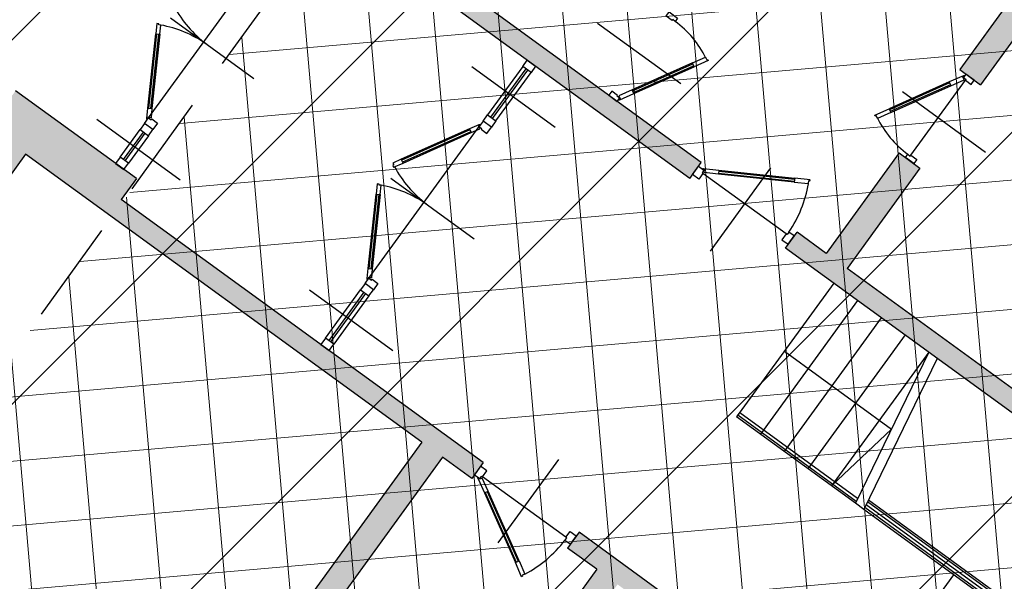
# Model space of a CAD drawing. Extents: x 4615668 to 9249187, y 5334101 to 10688993.
# Tile 16 of 120: x 4667531.37 to 4667540.93, y 5336788.46 to 5336793.91. Entities that reach past the tile are written whole.
import ezdxf

# ---------------------------------------------------------------- set-up
doc = ezdxf.new("R2010")
doc.units = 0
doc.header["$MEASUREMENT"] = 0
doc.linetypes.add('WIATA', pattern=[1.5, 1, -0.5])
for name, color, linetype in [('13', 7, 'Continuous'), ('MURY', 7, 'Continuous'), ('wypełnienie', 251, 'Continuous')]:
    doc.layers.add(name, color=color, linetype=linetype)
doc.layers.add('hatch', color=253, linetype='Continuous', lineweight=0)
doc.layers.add('podkłady', color=250, linetype='Continuous', lineweight=15)

# ---------------------------------------------------------------- blocks, each defined once
blk = doc.blocks.new('SK -I-')
at = {"layer": 'wypełnienie', "lineweight": -3, "ltscale": 2}
h = blk.add_hatch(color=256, dxfattribs=at)
h.dxf.hatch_style = 1
h.paths.add_polyline_path([(272, 0), (212, 0), (212, -44), (272, -44)])
h.paths.add_polyline_path([(412, 0), (352, 0), (352, -44), (372.5, -44), (372.5, -519.5), (258.25, -519.5), (258.25, -544.5), (512, -544.5), (512, -519.5), (391.5, -519.5), (391.5, -44), (412, -44)])
h = blk.add_hatch(color=256, dxfattribs=at)
h.dxf.hatch_style = 1
h.paths.add_polyline_path([(1192, 0), (1092.5, 0), (1092.5, -579.5), (1111.5, -579.5), (1111.5, -544.5), (1191.5, -544.5), (1191.5, -519.5), (1111.5, -519.5), (1111.5, -329.5), (1332.5, -329.5), (1332.5, -519.5), (1291.5, -519.5), (1291.5, -544.5), (1351.5, -544.5), (1351.5, -310.5), (1111.5, -310.5), (1111.5, -44), (1192, -44)])
h = blk.add_hatch(color=256, dxfattribs=at)
h.dxf.hatch_style = 1
h.paths.add_polyline_path([(912.5, 0), (632, 0), (632, -44), (732.5, -44), (732.5, -519.5), (612, -519.5), (612, -544.5), (732.5, -544.5), (732.5, -579.5), (751.5, -579.5), (751.5, -44), (912.5, -44)])
h = blk.add_hatch(color=256, dxfattribs=at)
h.dxf.hatch_style = 1
h.paths.add_polyline_path([(776.5, -1129), (751.5, -1129), (751.5, -694.5), (732.5, -694.5), (732.5, -1230), (562, -1230), (562, -1274), (776.5, -1274)])
h = blk.add_hatch(color=256, dxfattribs=at)
h.dxf.hatch_style = 1
h.paths.add_polyline_path([(1192, -1230), (1111.5, -1230), (1111.5, -754.5), (1351.5, -754.5), (1351.5, -729.5), (1111.5, -729.5), (1111.5, -694.5), (1092.5, -694.5), (1092.5, -1129), (1067.5, -1129), (1067.5, -1274), (1192, -1274)])
at = {"layer": 'podkłady', "color": 0, "lineweight": 25, "ltscale": 2}
for p, q in [((1092.5, 0), (1092.5, -579.5)), ((732.5, -44), (732.5, -519.5)), ((751.5, -44), (751.5, -579.5)), ((902, -184), (902, -370.61)), ((904, -186), (904, -370.26)), ((907, -186), (907, -369.73)), ((910, -186), (910, -369.19)), ((912, -184), (912, -368.84)), ((912, -261.01), (1092.5, -261.01)), ((751.5, -397.34), (912, -368.84)), ((912, -368.84), (912, -379)), ((751.5, -407.5), (912, -379)), ((907, -379.89), (907, -521.5)), ((910, -379.36), (910, -521.5)), ((912, -379), (912, -521.5)), ((833.25, -521.5), (833.25, -392.98)), ((833.25, -392.98), (912, -407.5)), ((751.5, -407.5), (912, -407.5)), ((751.5, -436), (912, -436)), ((751.5, -464.5), (912, -464.5)), ((562, -577), (562, -477)), ((751.5, -493), (912, -493)), ((391.5, -519.5), (512, -519.5)), ((512, -544.5), (512, -519.5)), ((612, -519.5), (732.5, -519.5)), ((612, -544.5), (612, -519.5)), ((751.5, -521.5), (912, -521.5)), ((910, -521.5), (907, -521.5)), ((607, -534), (517, -534)), ((258.25, -544.5), (512, -544.5)), ((528.17, -544.82), (583.6, -576.82)), ((529.17, -543.08), (584.6, -575.08)), ((585.1, -574.22), (529.67, -542.22)), ((612, -544.5), (732.5, -544.5)), ((732.5, -544.5), (732.5, -579.5)), ((1111.5, -544.5), (1111.5, -579.5)), ((1111.5, -544.5), (1191.5, -544.5)), ((527.67, -545.68), (583.1, -577.68)), ((751.5, -579.5), (732.5, -579.5)), ((1092.5, -579.5), (1111.5, -579.5)), ((740, -587), (740, -687)), ((1104, -587), (1104, -687)), ((729.18, -675.83), (692.18, -611.74)), ((730.92, -674.83), (693.92, -610.74)), ((694.78, -610.24), (731.78, -674.33)), ((1149.22, -610.24), (1112.22, -674.33)), ((1113.08, -674.83), (1150.08, -610.74)), ((1114.82, -675.83), (1151.82, -611.74)), ((728.32, -676.33), (691.32, -612.24)), ((1115.68, -676.33), (1152.68, -612.24)), ((697, -637), (797, -637)), ((1147, -637), (1047, -637)), ((732.5, -694.5), (732.5, -1230)), ((751.5, -694.5), (732.5, -694.5)), ((751.5, -694.5), (751.5, -1129)), ((1092.5, -694.5), (1092.5, -1129)), ((1092.5, -694.5), (1111.5, -694.5)), ((1111.5, -694.5), (1111.5, -729.5)), ((1111.5, -729.5), (1351.5, -729.5)), ((716.83, -786.82), (661.4, -754.82)), ((1111.5, -754.5), (1111.5, -1230)), ((1111.5, -754.5), (1351.5, -754.5)), ((659.4, -758.28), (714.83, -790.28)), ((715.33, -789.42), (659.9, -757.42)), ((716.33, -787.68), (660.9, -755.68)), ((682.5, -755.5), (682.5, -855.5)), ((788, -929.5), (788, -829.5)), ((922, -929.5), (922, -829.5)), ((1056, -929.5), (1056, -829.5)), ((817, -879.5), (759, -879.5)), ((1027, -879.5), (1085, -879.5)), ((817, -883.5), (759, -883.5)), ((817, -885.5), (759, -885.5)), ((1027, -883.5), (1085, -883.5)), ((1027, -885.5), (1085, -885.5)), ((759, -889.5), (817, -889.5)), ((1013, -889.5), (831, -889.5)), ((838.34, -895.68), (901.13, -931.93)), ((838.84, -894.82), (901.63, -931.07)), ((839.84, -893.08), (902.63, -929.33)), ((903.13, -928.47), (840.34, -892.22)), ((940.87, -928.47), (1003.66, -892.22)), ((1004.16, -893.08), (941.37, -929.33)), ((1005.16, -894.82), (942.37, -931.07)), ((1005.66, -895.68), (942.87, -931.93)), ((1085, -889.5), (1027, -889.5)), ((922, -1194), (922, -1094)), ((1043.5, -1194), (1043.5, -1094)), ((1067.5, -1129), (1067.5, -1274)), ((1067.5, -1129), (1092.5, -1129)), ((1027, -1144), (1060, -1144)), ((1013, -1154), (831, -1154)), ((940.87, -1192.97), (1003.66, -1156.72)), ((1060, -1148), (1027, -1148)), ((1060, -1150), (1027, -1150)), ((1060, -1154), (1027, -1154)), ((1004.16, -1157.58), (941.37, -1193.83)), ((1005.16, -1159.32), (942.37, -1195.57)), ((1005.66, -1160.18), (942.87, -1196.43)), ((1111.5, -1230), (1192, -1230))]:
    blk.add_line(p, q, dxfattribs=at)
for points in [[(517, -527), (512, -527), (512, -537), (516, -537), (516, -534), (517, -534), (517, -527)], [(529.67, -542.22), (517.55, -535.22), (516.05, -537.82), (515.18, -537.32), (514.68, -538.18), (527.67, -545.68), (529.67, -542.22)], [(607, -527), (612, -527), (612, -537), (608, -537), (608, -534), (607, -534), (607, -527)], [(585.1, -574.22), (597.22, -581.22), (595.72, -583.82), (596.59, -584.32), (596.09, -585.18), (583.1, -577.68), (585.1, -574.22)], [(747, -587), (747, -579.5), (737, -579.5), (737, -586), (740, -586), (740, -587), (747, -587)], [(1097, -587), (1097, -579.5), (1107, -579.5), (1107, -586), (1104, -586), (1104, -587), (1097, -587)], [(694.78, -610.24), (687.78, -598.12), (685.18, -599.62), (684.68, -598.75), (683.82, -599.25), (691.32, -612.24), (694.78, -610.24)], [(1149.22, -610.24), (1156.22, -598.12), (1158.82, -599.62), (1159.32, -598.75), (1160.18, -599.25), (1152.68, -612.24), (1149.22, -610.24)], [(731.78, -674.33), (738.78, -686.45), (736.18, -687.95), (736.68, -688.82), (735.82, -689.32), (728.32, -676.33), (731.78, -674.33)], [(1112.22, -674.33), (1105.22, -686.45), (1107.82, -687.95), (1107.32, -688.82), (1108.18, -689.32), (1115.68, -676.33), (1112.22, -674.33)], [(747, -687), (747, -694.5), (737, -694.5), (737, -688), (740, -688), (740, -687), (747, -687)], [(1097, -687), (1097, -694.5), (1107, -694.5), (1107, -688), (1104, -688), (1104, -687), (1097, -687)], [(659.4, -758.28), (647.28, -751.28), (648.78, -748.68), (647.91, -748.18), (648.41, -747.32), (661.4, -754.82), (659.4, -758.28)], [(714.83, -790.28), (726.95, -797.28), (728.45, -794.68), (729.32, -795.18), (729.82, -794.32), (716.83, -786.82), (714.83, -790.28)], [(637.5, -805.5), (632.5, -805.5), (632.5, -795.5), (636.5, -795.5), (636.5, -798.5), (637.5, -798.5), (637.5, -805.5)], [(727.5, -805.5), (732.5, -805.5), (732.5, -795.5), (728.5, -795.5), (728.5, -798.5), (727.5, -798.5), (727.5, -805.5)], [(832, -879.5), (824.5, -879.5), (824.5, -889.5), (831, -889.5), (831, -886.5), (832, -886.5), (832, -879.5)], [(1012, -879.5), (1019.5, -879.5), (1019.5, -889.5), (1013, -889.5), (1013, -886.5), (1012, -886.5), (1012, -879.5)], [(840.34, -892.22), (832.55, -887.72), (831.05, -890.32), (830.18, -889.82), (829.68, -890.68), (838.34, -895.68), (840.34, -892.22)], [(1003.66, -892.22), (1011.45, -887.72), (1012.95, -890.32), (1013.82, -889.82), (1014.32, -890.68), (1005.66, -895.68), (1003.66, -892.22)], [(901.13, -931.93), (908.92, -936.43), (909.92, -934.7), (910.79, -935.2), (911.79, -933.47), (903.13, -928.47), (901.13, -931.93)], [(940.87, -928.47), (933.08, -932.97), (934.08, -934.7), (933.21, -935.2), (934.21, -936.93), (942.87, -931.93), (940.87, -928.47)], [(1012, -1144), (1019.5, -1144), (1019.5, -1154), (1013, -1154), (1013, -1151), (1012, -1151), (1012, -1144)], [(1003.66, -1156.72), (1011.45, -1152.22), (1012.95, -1154.82), (1013.82, -1154.32), (1014.32, -1155.18), (1005.66, -1160.18), (1003.66, -1156.72)], [(940.87, -1192.97), (933.08, -1197.47), (934.08, -1199.2), (933.21, -1199.7), (934.21, -1201.43), (942.87, -1196.43), (940.87, -1192.97)]]:
    blk.add_lwpolyline(points, dxfattribs=at)
for points in [[(751.5, -879.5), (759, -879.5), (759, -889.5), (751.5, -889.5)], [(817, -879.5), (824.5, -879.5), (824.5, -889.5), (817, -889.5)], [(1027, -879.5), (1019.5, -879.5), (1019.5, -889.5), (1027, -889.5)], [(1092.5, -879.5), (1085, -879.5), (1085, -889.5), (1092.5, -889.5)], [(1019.5, -1154), (1027, -1154), (1027, -1144), (1019.5, -1144)], [(1060, -1154), (1067.5, -1154), (1067.5, -1144), (1060, -1144)]]:
    blk.add_lwpolyline(points, close=True, dxfattribs=at)
for centre in [(514.5, -537.5), (736.5, -689.5), (1107.5, -689.5), (730, -795), (829.5, -890), (1014.5, -890), (1014.5, -1154.5)]:
    blk.add_circle(centre, 0.5, dxfattribs=at)
for centre, radius, start, end in [((509.01, -536.19), 99, 332.38201, 359.53261), ((740.53, -706.35), 120.4, 91.6784, 115.98098), ((1103.47, -706.35), 120.4, 64.01902, 88.3216), ((735.49, -796.31), 99, 152.38201, 179.53261), ((808.18, -883.93), 113.84, 334.48294, 358.70491), ((1035.82, -883.93), 113.84, 181.29509, 205.51706), ((808.18, -1148.43), 113.84, 334.48294, 358.70491), ((1035.82, -1148.43), 113.84, 181.29509, 205.51706)]:
    blk.add_arc(centre, radius, start, end, dxfattribs=at)

msp = doc.modelspace()

# ---------------------------------------------------------------- hatches: boundary and pattern name
at = {"layer": 'hatch', "lineweight": 0}
h = msp.add_hatch(dxfattribs=at)
h.set_pattern_fill('ANSI31', color=160, scale=20)
h.set_pattern_definition([(45, (0, 0), (-1.767766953, 1.767766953), [])])
h.paths.add_polyline_path([(4667474.7321, 5336856.6463), (4667499.2123, 5336897.3316), (4667613.9076, 5336808.5003), (4667647.3363, 5336782.0806), (4667630.6563, 5336776.4156), (4667605.6648, 5336771.2611), (4667592.2938, 5336770.0577), (4667562.3553, 5336763.4036), (4667552.2163, 5336758.2056), (4667530.7843, 5336759.6606), (4667490.0623, 5336757.5306), (4667479.4823, 5336755.2276), (4667453.1599, 5336765.7406), (4667492.6263, 5336792.6766), (4667492.3978, 5336848.0251)])
at = {"layer": 'hatch', "lineweight": 0, "ltscale": 40}
h = msp.add_hatch(dxfattribs=at)
h.set_pattern_fill('ANSI37', color=0, scale=5, angle=50)
h.set_pattern_definition([(95, (0, 0), (-0.62262168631, -0.05447233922), []), (185, (0, 0), (0.05447233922, -0.62262168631), [])])
h.paths.add_polyline_path([(4667516.8693, 5336770.6846), (4667537.4363, 5336799.1596), (4667545.1093, 5336793.9726), (4667524.3902, 5336765.2916)])

# ---------------------------------------------------------------- linework, layer by layer
at = {"layer": '13', "color": 132, "linetype": 'WIATA'}
msp.add_lwpolyline([(4667528.0333, 5336770.3716), (4667545.1093, 5336793.9726), (4667537.4363, 5336799.1596), (4667520.6053, 5336775.8956)], dxfattribs=at)

# ---------------------------------------------------------------- block references
at = {"layer": 'MURY', "lineweight": -3, "xscale": 0.009999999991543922, "yscale": 0.01000000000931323, "zscale": 0.01, "rotation": 233.9894746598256}
msp.add_blockref('SK -I-', (4667547.9082, 5336794.3697), dxfattribs=at)

doc.saveas('drawing.dxf')
